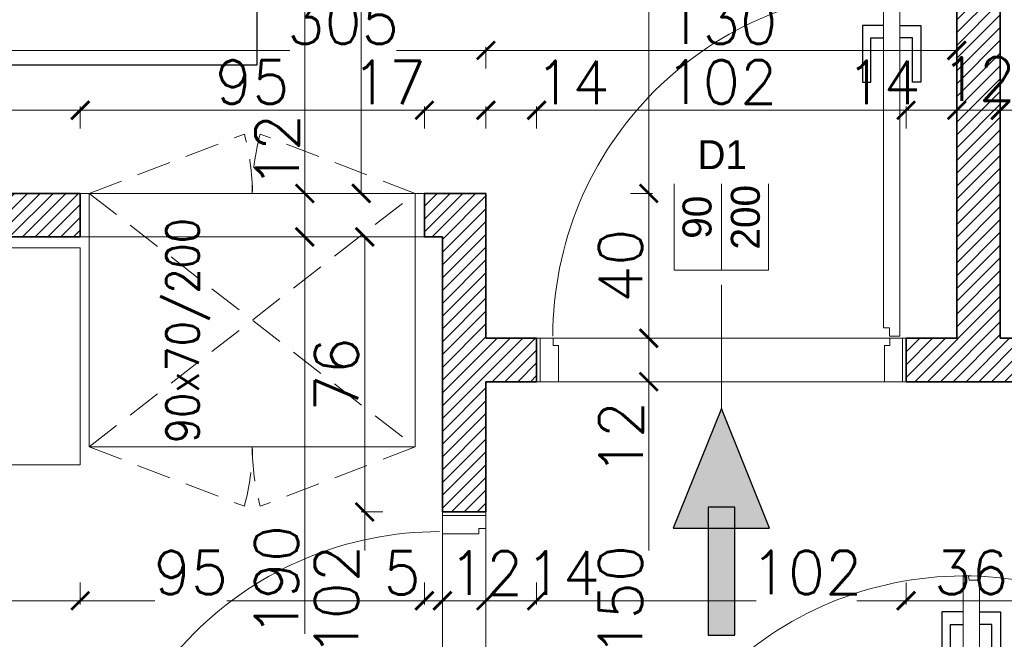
# Model space of a CAD drawing. Header units: millimetres. Extents: x -740 to 33545, y -26688 to 22494.
# Tile 114 of 256: x 9620 to 9891, y 10481 to 10653. Entities that reach past the tile are written whole.
import ezdxf
from ezdxf.lldxf.tags import DXFTag

# ---------------------------------------------------------------- set-up
doc = ezdxf.new("R2010")
doc.units = ezdxf.units.MM
doc.header["$MEASUREMENT"] = 0
doc.linetypes.add('DASHED2', pattern=[9.525, 6.35, -3.175])
doc.layers.get('Defpoints').update_dxf_attribs({"color": 252})
for name, color, linetype in [('_I_EKO_PODKLAD 3', 252, 'Continuous'), ('stolarka', 252, 'Continuous'), ('tabelki opis', 252, 'Continuous')]:
    doc.layers.add(name, color=color, linetype=linetype)
for name, color, linetype, lineweight in [('A_l.przerywana', 252, 'ICAD_ISO03W100', 9), ('A_opisy', 252, 'Continuous', 15), ('A_projektowane sciany', 252, 'Continuous', 35), ('A_wyposażenie', 252, 'Continuous', 9), ('A_ściany projektowane', 252, 'Continuous', 35), ('l.przerywana', 252, 'ICAD_ISO03W100', 5), ('l.wypełnien', 252, 'Continuous', 5), ('wymiarowanie', 252, 'Continuous', 9)]:
    doc.layers.add(name, color=color, linetype=linetype, lineweight=lineweight)
doc.styles.add('1-500', font='simplex.shx', dxfattribs={"width": 0.9, "height": 70})
doc.styles.add('styl2', font='simplex.shx')
tags = doc.linetypes.add('ICAD_ISO03W100', pattern=[30, 12, -18]).pattern_tags.tags
tags[6:7] = [DXFTag(74, 4), DXFTag(75, 0), DXFTag(340, '0'), DXFTag(46, 1.0), DXFTag(50, 0.0), DXFTag(44, 0.0), DXFTag(45, 0.0)]
tags[4:5] = [DXFTag(74, 4), DXFTag(75, 0), DXFTag(340, '0'), DXFTag(46, 1.0), DXFTag(50, 0.0), DXFTag(44, 0.0), DXFTag(45, 0.0)]
doc.dimstyles.new('Skala 1-50', dxfattribs={"dimtxt": 12, "dimasz": 5, "dimexe": 1, "dimexo": 1, "dimgap": 1.5, "dimtad": 1, "dimdec": 1, "dimrnd": 0.5, "dimtxsty": 'styl2', "dimblk": 'ARCHTICK', "dimcen": 5, "dimadec": 0, "dimazin": 0, "dimtfac": 1, "dimtdec": 1, "dimtmove": 1, "dimatfit": 3, "dimldrblk": 'ARCHTICK', "dimfxl": 0, "dimlwd": -1, "dimlwe": -1, "dimarcsym": 0})

# ---------------------------------------------------------------- blocks, each defined once
blk = doc.blocks.new('_ArchTick')
at = {"color": 0, "linetype": 'ByBlock', "const_width": 0.15}
blk.add_lwpolyline([(-0.5, -0.5), (0.5, 0.5)], dxfattribs=at)
blk = doc.blocks.new('*D2246')
at = {"layer": 'Defpoints', "color": 0}
for p in [(9713.4, 10794.52), (9698.22, 10604.52), (9731.23, 10604.52)]:
    blk.add_point(p, dxfattribs=at)
at = {"layer": 'wymiarowanie', "color": 0}
for p, q in [((9703.22, 10794.52), (9697.22, 10794.52)), ((9698.22, 10794.52), (9698.22, 10604.52)), ((9703.22, 10604.52), (9697.22, 10604.52))]:
    blk.add_line(p, q, dxfattribs=at)
at = {"layer": 'wymiarowanie', "color": 0, "xscale": 5, "yscale": 5, "zscale": 5}
for p, rotation in [((9698.22, 10794.52), 90), ((9698.22, 10604.52), 270)]:
    blk.add_blockref('_ArchTick', p, dxfattribs=dict(at, rotation=rotation))
at = {"layer": 'wymiarowanie', "color": 0, "insert": (9690.42, 10699.52), "char_height": 12, "attachment_point": 5, "rotation": 90, "style": 'styl2'}
blk.add_mtext('190', dxfattribs=at)
blk = doc.blocks.new('*D2247')
at = {"layer": 'Defpoints', "color": 0}
for p in [(9731.23, 10604.52), (9698.22, 10592.52), (9731.23, 10592.52)]:
    blk.add_point(p, dxfattribs=at)
at = {"layer": 'wymiarowanie', "color": 0}
for p, q in [((9703.22, 10604.52), (9697.22, 10604.52)), ((9698.22, 10604.52), (9698.22, 10592.52)), ((9703.22, 10592.52), (9697.22, 10592.52))]:
    blk.add_line(p, q, dxfattribs=at)
at = {"layer": 'wymiarowanie', "color": 0, "xscale": 5, "yscale": 5, "zscale": 5}
for p, rotation in [((9698.22, 10604.52), 90), ((9698.22, 10592.52), 270)]:
    blk.add_blockref('_ArchTick', p, dxfattribs=dict(at, rotation=rotation))
at = {"layer": 'wymiarowanie', "color": 0, "insert": (9690.57, 10616.22), "char_height": 12, "attachment_point": 5, "rotation": 90, "style": 'styl2'}
blk.add_mtext('12', dxfattribs=at)
blk = doc.blocks.new('*D2248')
at = {"layer": 'Defpoints', "color": 0}
for p in [(9731.23, 10592.52), (9698.22, 10402.52), (9720.08, 10402.52)]:
    blk.add_point(p, dxfattribs=at)
at = {"layer": 'wymiarowanie', "color": 0}
for p, q in [((9703.22, 10592.52), (9697.22, 10592.52)), ((9698.22, 10592.52), (9698.22, 10402.52)), ((9703.22, 10402.52), (9697.22, 10402.52))]:
    blk.add_line(p, q, dxfattribs=at)
at = {"layer": 'wymiarowanie', "color": 0, "xscale": 5, "yscale": 5, "zscale": 5}
for p, rotation in [((9698.22, 10592.52), 90), ((9698.22, 10402.52), 270)]:
    blk.add_blockref('_ArchTick', p, dxfattribs=dict(at, rotation=rotation))
at = {"layer": 'wymiarowanie', "color": 0, "insert": (9690.42, 10497.52), "char_height": 12, "attachment_point": 5, "rotation": 90, "style": 'styl2'}
blk.add_mtext('190', dxfattribs=at)
blk = doc.blocks.new('*D2568')
at = {"layer": 'Defpoints', "color": 0}
for p in [(9636.23, 10627.51), (9443.47, 10604.52), (9636.23, 10604.52)]:
    blk.add_point(p, dxfattribs=at)
at = {"layer": 'wymiarowanie', "color": 0}
for p, q in [((9443.47, 10622.51), (9443.47, 10628.51)), ((9443.47, 10627.51), (9636.23, 10627.51)), ((9636.23, 10622.51), (9636.23, 10628.51))]:
    blk.add_line(p, q, dxfattribs=at)
at = {"layer": 'wymiarowanie', "color": 0, "xscale": 5, "yscale": 5, "zscale": 5, "rotation": 180}
blk.add_blockref('_ArchTick', (9443.47, 10627.51), dxfattribs=at)
at = {"layer": 'wymiarowanie', "color": 0, "xscale": 5, "yscale": 5, "zscale": 5}
blk.add_blockref('_ArchTick', (9636.23, 10627.51), dxfattribs=at)
at = {"layer": 'wymiarowanie', "color": 0, "insert": (9539.85, 10635.31), "char_height": 12, "attachment_point": 5, "style": 'styl2'}
blk.add_mtext('193', dxfattribs=at)
blk = doc.blocks.new('*D2569')
at = {"layer": 'Defpoints', "color": 0}
for p in [(9731.23, 10627.51), (9636.23, 10604.52), (9731.23, 10604.52)]:
    blk.add_point(p, dxfattribs=at)
at = {"layer": 'wymiarowanie', "color": 0}
for p, q in [((9636.23, 10622.51), (9636.23, 10628.51)), ((9636.23, 10627.51), (9731.23, 10627.51)), ((9731.23, 10622.51), (9731.23, 10628.51))]:
    blk.add_line(p, q, dxfattribs=at)
at = {"layer": 'wymiarowanie', "color": 0, "xscale": 5, "yscale": 5, "zscale": 5, "rotation": 180}
blk.add_blockref('_ArchTick', (9636.23, 10627.51), dxfattribs=at)
at = {"layer": 'wymiarowanie', "color": 0, "xscale": 5, "yscale": 5, "zscale": 5}
blk.add_blockref('_ArchTick', (9731.23, 10627.51), dxfattribs=at)
at = {"layer": 'wymiarowanie', "color": 0, "insert": (9683.73, 10635.31), "char_height": 12, "attachment_point": 5, "style": 'styl2'}
blk.add_mtext('95', dxfattribs=at)
blk = doc.blocks.new('*D2570')
at = {"layer": 'Defpoints', "color": 0}
for p in [(9748.23, 10627.51), (9731.23, 10604.52), (9748.23, 10604.52)]:
    blk.add_point(p, dxfattribs=at)
at = {"layer": 'wymiarowanie', "color": 0}
for p, q in [((9731.23, 10622.51), (9731.23, 10628.51)), ((9731.23, 10627.51), (9748.23, 10627.51)), ((9748.23, 10622.51), (9748.23, 10628.51))]:
    blk.add_line(p, q, dxfattribs=at)
at = {"layer": 'wymiarowanie', "color": 0, "xscale": 5, "yscale": 5, "zscale": 5, "rotation": 180}
blk.add_blockref('_ArchTick', (9731.23, 10627.51), dxfattribs=at)
at = {"layer": 'wymiarowanie', "color": 0, "xscale": 5, "yscale": 5, "zscale": 5}
blk.add_blockref('_ArchTick', (9748.23, 10627.51), dxfattribs=at)
at = {"layer": 'wymiarowanie', "color": 0, "insert": (9721.45, 10635.16), "char_height": 12, "attachment_point": 5, "style": 'styl2'}
blk.add_mtext('17', dxfattribs=at)
blk = doc.blocks.new('*D2571')
at = {"layer": 'Defpoints', "color": 0}
for p in [(9762.23, 10627.51), (9748.23, 10604.52), (9762.23, 10564.52)]:
    blk.add_point(p, dxfattribs=at)
at = {"layer": 'wymiarowanie', "color": 0}
for p, q in [((9748.23, 10622.51), (9748.23, 10628.51)), ((9748.23, 10627.51), (9762.23, 10627.51)), ((9762.23, 10622.51), (9762.23, 10628.51))]:
    blk.add_line(p, q, dxfattribs=at)
at = {"layer": 'wymiarowanie', "color": 0, "xscale": 5, "yscale": 5, "zscale": 5, "rotation": 180}
blk.add_blockref('_ArchTick', (9748.23, 10627.51), dxfattribs=at)
at = {"layer": 'wymiarowanie', "color": 0, "xscale": 5, "yscale": 5, "zscale": 5}
blk.add_blockref('_ArchTick', (9762.23, 10627.51), dxfattribs=at)
at = {"layer": 'wymiarowanie', "color": 0, "insert": (9772.05, 10635.16), "char_height": 12, "attachment_point": 5, "style": 'styl2'}
blk.add_mtext('14', dxfattribs=at)
blk = doc.blocks.new('*D2572')
at = {"layer": 'Defpoints', "color": 0}
for p in [(9864.23, 10627.51), (9762.23, 10564.52), (9864.23, 10564.52)]:
    blk.add_point(p, dxfattribs=at)
at = {"layer": 'wymiarowanie', "color": 0}
for p, q in [((9762.23, 10622.51), (9762.23, 10628.51)), ((9762.23, 10627.51), (9864.23, 10627.51)), ((9864.23, 10622.51), (9864.23, 10628.51))]:
    blk.add_line(p, q, dxfattribs=at)
at = {"layer": 'wymiarowanie', "color": 0, "xscale": 5, "yscale": 5, "zscale": 5, "rotation": 180}
blk.add_blockref('_ArchTick', (9762.23, 10627.51), dxfattribs=at)
at = {"layer": 'wymiarowanie', "color": 0, "xscale": 5, "yscale": 5, "zscale": 5}
blk.add_blockref('_ArchTick', (9864.23, 10627.51), dxfattribs=at)
at = {"layer": 'wymiarowanie', "color": 0, "insert": (9813.23, 10635.31), "char_height": 12, "attachment_point": 5, "style": 'styl2'}
blk.add_mtext('102', dxfattribs=at)
blk = doc.blocks.new('*D2573')
at = {"layer": 'Defpoints', "color": 0}
for p in [(9878.23, 10627.51), (9864.23, 10564.52), (9878.23, 10564.52)]:
    blk.add_point(p, dxfattribs=at)
at = {"layer": 'wymiarowanie', "color": 0}
for p, q in [((9864.23, 10622.51), (9864.23, 10628.51)), ((9864.23, 10627.51), (9878.23, 10627.51)), ((9878.23, 10622.51), (9878.23, 10628.51))]:
    blk.add_line(p, q, dxfattribs=at)
at = {"layer": 'wymiarowanie', "color": 0, "xscale": 5, "yscale": 5, "zscale": 5, "rotation": 180}
blk.add_blockref('_ArchTick', (9864.23, 10627.51), dxfattribs=at)
at = {"layer": 'wymiarowanie', "color": 0, "xscale": 5, "yscale": 5, "zscale": 5}
blk.add_blockref('_ArchTick', (9878.23, 10627.51), dxfattribs=at)
at = {"layer": 'wymiarowanie', "color": 0, "insert": (9857.95, 10635.16), "char_height": 12, "attachment_point": 5, "style": 'styl2'}
blk.add_mtext('14', dxfattribs=at)
blk = doc.blocks.new('*D2574')
at = {"layer": 'Defpoints', "color": 0}
for p in [(9890.23, 10627.51), (9878.23, 10564.52), (9890.23, 10564.52)]:
    blk.add_point(p, dxfattribs=at)
at = {"layer": 'wymiarowanie', "color": 0}
for p, q in [((9878.23, 10622.51), (9878.23, 10628.51)), ((9878.23, 10627.51), (9890.23, 10627.51)), ((9890.23, 10622.51), (9890.23, 10628.51))]:
    blk.add_line(p, q, dxfattribs=at)
at = {"layer": 'wymiarowanie', "color": 0, "xscale": 5, "yscale": 5, "zscale": 5, "rotation": 180}
blk.add_blockref('_ArchTick', (9878.23, 10627.51), dxfattribs=at)
at = {"layer": 'wymiarowanie', "color": 0, "xscale": 5, "yscale": 5, "zscale": 5}
blk.add_blockref('_ArchTick', (9890.23, 10627.51), dxfattribs=at)
at = {"layer": 'wymiarowanie', "color": 0, "insert": (9884.24, 10636.14), "char_height": 12, "attachment_point": 5, "style": 'styl2'}
blk.add_mtext('12', dxfattribs=at)
blk = doc.blocks.new('*D2575')
at = {"layer": 'Defpoints', "color": 0}
for p in [(9900.23, 10627.51), (9890.23, 10564.52), (9900.23, 10564.52)]:
    blk.add_point(p, dxfattribs=at)
at = {"layer": 'wymiarowanie', "color": 0}
for p, q in [((9890.23, 10622.51), (9890.23, 10628.51)), ((9890.23, 10627.51), (9900.23, 10627.51)), ((9900.23, 10622.51), (9900.23, 10628.51))]:
    blk.add_line(p, q, dxfattribs=at)
at = {"layer": 'wymiarowanie', "color": 0, "xscale": 5, "yscale": 5, "zscale": 5, "rotation": 180}
blk.add_blockref('_ArchTick', (9890.23, 10627.51), dxfattribs=at)
at = {"layer": 'wymiarowanie', "color": 0, "xscale": 5, "yscale": 5, "zscale": 5}
blk.add_blockref('_ArchTick', (9900.23, 10627.51), dxfattribs=at)
at = {"layer": 'wymiarowanie', "color": 0, "insert": (9913.06, 10635.31), "char_height": 12, "attachment_point": 5, "style": 'styl2'}
blk.add_mtext('10', dxfattribs=at)
blk = doc.blocks.new('*D2578')
at = {"layer": 'Defpoints', "color": 0}
for p in [(9748.23, 10644.04), (9748.23, 10627.51), (9878.23, 10627.51)]:
    blk.add_point(p, dxfattribs=at)
at = {"layer": 'wymiarowanie', "color": 0}
for p, q in [((9748.23, 10639.04), (9748.23, 10645.04)), ((9878.23, 10644.04), (9748.23, 10644.04)), ((9878.23, 10639.04), (9878.23, 10645.04))]:
    blk.add_line(p, q, dxfattribs=at)
at = {"layer": 'wymiarowanie', "color": 0, "xscale": 5, "yscale": 5, "zscale": 5, "rotation": 180}
blk.add_blockref('_ArchTick', (9748.23, 10644.04), dxfattribs=at)
at = {"layer": 'wymiarowanie', "color": 0, "xscale": 5, "yscale": 5, "zscale": 5}
blk.add_blockref('_ArchTick', (9878.23, 10644.04), dxfattribs=at)
at = {"layer": 'wymiarowanie', "color": 0, "insert": (9813.23, 10651.84), "char_height": 12, "attachment_point": 5, "style": 'styl2'}
blk.add_mtext('130', dxfattribs=at)
blk = doc.blocks.new('*D2579')
at = {"layer": 'Defpoints', "color": 0}
for p in [(9443.47, 10644.04), (9443.47, 10627.51), (9748.23, 10627.51)]:
    blk.add_point(p, dxfattribs=at)
at = {"layer": 'wymiarowanie', "color": 0}
for p, q in [((9443.47, 10639.04), (9443.47, 10645.04)), ((9443.47, 10644.04), (9694.08, 10644.04)), ((9748.23, 10644.04), (9723.51, 10644.04)), ((9748.23, 10639.04), (9748.23, 10645.04))]:
    blk.add_line(p, q, dxfattribs=at)
at = {"layer": 'wymiarowanie', "color": 0, "xscale": 5, "yscale": 5, "zscale": 5, "rotation": 180}
blk.add_blockref('_ArchTick', (9443.47, 10644.04), dxfattribs=at)
at = {"layer": 'wymiarowanie', "color": 0, "xscale": 5, "yscale": 5, "zscale": 5}
blk.add_blockref('_ArchTick', (9748.23, 10644.04), dxfattribs=at)
at = {"layer": 'wymiarowanie', "color": 0, "insert": (9708.8, 10651.84), "char_height": 12, "attachment_point": 5, "style": 'styl2'}
blk.add_mtext('305', dxfattribs=at)
blk = doc.blocks.new('*D2580')
at = {"layer": 'Defpoints', "color": 0}
for p in [(9368.19, 10569.46), (9636.23, 10569.46), (9636.23, 10492)]:
    blk.add_point(p, dxfattribs=at)
at = {"layer": 'wymiarowanie', "color": 0}
for p, q in [((9368.19, 10497), (9368.19, 10491)), ((9636.23, 10497), (9636.23, 10491)), ((9368.19, 10492), (9539.11, 10492)), ((9636.23, 10492), (9568.8, 10492))]:
    blk.add_line(p, q, dxfattribs=at)
at = {"layer": 'wymiarowanie', "color": 0, "xscale": 5, "yscale": 5, "zscale": 5, "rotation": 180}
blk.add_blockref('_ArchTick', (9368.19, 10492), dxfattribs=at)
at = {"layer": 'wymiarowanie', "color": 0, "xscale": 5, "yscale": 5, "zscale": 5}
blk.add_blockref('_ArchTick', (9636.23, 10492), dxfattribs=at)
at = {"layer": 'wymiarowanie', "color": 0, "insert": (9553.95, 10499.8), "char_height": 12, "attachment_point": 5, "style": 'styl2'}
blk.add_mtext('268', dxfattribs=at)
blk = doc.blocks.new('*D2581')
at = {"layer": 'Defpoints', "color": 0}
for p in [(9636.23, 10569.46), (9731.23, 10569.46), (9731.23, 10492)]:
    blk.add_point(p, dxfattribs=at)
at = {"layer": 'wymiarowanie', "color": 0}
for p, q in [((9636.23, 10497), (9636.23, 10491)), ((9731.23, 10497), (9731.23, 10491)), ((9636.23, 10492), (9656.78, 10492)), ((9731.23, 10492), (9676.73, 10492))]:
    blk.add_line(p, q, dxfattribs=at)
at = {"layer": 'wymiarowanie', "color": 0, "xscale": 5, "yscale": 5, "zscale": 5, "rotation": 180}
blk.add_blockref('_ArchTick', (9636.23, 10492), dxfattribs=at)
at = {"layer": 'wymiarowanie', "color": 0, "xscale": 5, "yscale": 5, "zscale": 5}
blk.add_blockref('_ArchTick', (9731.23, 10492), dxfattribs=at)
at = {"layer": 'wymiarowanie', "color": 0, "insert": (9666.76, 10499.8), "char_height": 12, "attachment_point": 5, "style": 'styl2'}
blk.add_mtext('95', dxfattribs=at)
blk = doc.blocks.new('*D2582')
at = {"layer": 'Defpoints', "color": 0}
for p in [(9731.23, 10569.46), (9736.23, 10569.46), (9736.23, 10492)]:
    blk.add_point(p, dxfattribs=at)
at = {"layer": 'wymiarowanie', "color": 0}
for p, q in [((9731.23, 10497), (9731.23, 10491)), ((9736.23, 10497), (9736.23, 10491)), ((9731.23, 10492), (9736.23, 10492))]:
    blk.add_line(p, q, dxfattribs=at)
at = {"layer": 'wymiarowanie', "color": 0, "xscale": 5, "yscale": 5, "zscale": 5, "rotation": 180}
blk.add_blockref('_ArchTick', (9731.23, 10492), dxfattribs=at)
at = {"layer": 'wymiarowanie', "color": 0, "xscale": 5, "yscale": 5, "zscale": 5}
blk.add_blockref('_ArchTick', (9736.23, 10492), dxfattribs=at)
at = {"layer": 'wymiarowanie', "color": 0, "insert": (9725.1, 10499.71), "char_height": 12, "attachment_point": 5, "style": 'styl2'}
blk.add_mtext('5', dxfattribs=at)
blk = doc.blocks.new('*D2583')
at = {"layer": 'Defpoints', "color": 0}
for p in [(9736.23, 10569.46), (9748.23, 10529.46), (9748.23, 10492)]:
    blk.add_point(p, dxfattribs=at)
at = {"layer": 'wymiarowanie', "color": 0}
for p, q in [((9736.23, 10497), (9736.23, 10491)), ((9748.23, 10497), (9748.23, 10491)), ((9736.23, 10492), (9748.23, 10492))]:
    blk.add_line(p, q, dxfattribs=at)
at = {"layer": 'wymiarowanie', "color": 0, "xscale": 5, "yscale": 5, "zscale": 5, "rotation": 180}
blk.add_blockref('_ArchTick', (9736.23, 10492), dxfattribs=at)
at = {"layer": 'wymiarowanie', "color": 0, "xscale": 5, "yscale": 5, "zscale": 5}
blk.add_blockref('_ArchTick', (9748.23, 10492), dxfattribs=at)
at = {"layer": 'wymiarowanie', "color": 0, "insert": (9748.23, 10499.65), "char_height": 12, "attachment_point": 5, "style": 'styl2'}
blk.add_mtext('12', dxfattribs=at)
blk = doc.blocks.new('*D2584')
at = {"layer": 'Defpoints', "color": 0}
for p in [(9748.23, 10529.46), (9762.23, 10529.46), (9762.23, 10492)]:
    blk.add_point(p, dxfattribs=at)
at = {"layer": 'wymiarowanie', "color": 0}
for p, q in [((9748.23, 10497), (9748.23, 10491)), ((9762.23, 10497), (9762.23, 10491)), ((9748.23, 10492), (9762.23, 10492))]:
    blk.add_line(p, q, dxfattribs=at)
at = {"layer": 'wymiarowanie', "color": 0, "xscale": 5, "yscale": 5, "zscale": 5, "rotation": 180}
blk.add_blockref('_ArchTick', (9748.23, 10492), dxfattribs=at)
at = {"layer": 'wymiarowanie', "color": 0, "xscale": 5, "yscale": 5, "zscale": 5}
blk.add_blockref('_ArchTick', (9762.23, 10492), dxfattribs=at)
at = {"layer": 'wymiarowanie', "color": 0, "insert": (9769.4, 10499.65), "char_height": 12, "attachment_point": 5, "style": 'styl2'}
blk.add_mtext('14', dxfattribs=at)
blk = doc.blocks.new('*D2585')
at = {"layer": 'Defpoints', "color": 0}
for p in [(9762.23, 10529.46), (9864.23, 10529.46), (9864.23, 10492)]:
    blk.add_point(p, dxfattribs=at)
at = {"layer": 'wymiarowanie', "color": 0}
for p, q in [((9762.23, 10497), (9762.23, 10491)), ((9864.23, 10497), (9864.23, 10491)), ((9762.23, 10492), (9822.84, 10492)), ((9864.23, 10492), (9850.6, 10492))]:
    blk.add_line(p, q, dxfattribs=at)
at = {"layer": 'wymiarowanie', "color": 0, "xscale": 5, "yscale": 5, "zscale": 5, "rotation": 180}
blk.add_blockref('_ArchTick', (9762.23, 10492), dxfattribs=at)
at = {"layer": 'wymiarowanie', "color": 0, "xscale": 5, "yscale": 5, "zscale": 5}
blk.add_blockref('_ArchTick', (9864.23, 10492), dxfattribs=at)
at = {"layer": 'wymiarowanie', "color": 0, "insert": (9836.72, 10499.8), "char_height": 12, "attachment_point": 5, "style": 'styl2'}
blk.add_mtext('102', dxfattribs=at)
blk = doc.blocks.new('*D2586')
at = {"layer": 'Defpoints', "color": 0}
for p in [(9864.23, 10529.46), (9900.23, 10529.46), (9900.23, 10492)]:
    blk.add_point(p, dxfattribs=at)
at = {"layer": 'wymiarowanie', "color": 0}
for p, q in [((9864.23, 10497), (9864.23, 10491)), ((9900.23, 10497), (9900.23, 10491)), ((9864.23, 10492), (9900.23, 10492))]:
    blk.add_line(p, q, dxfattribs=at)
at = {"layer": 'wymiarowanie', "color": 0, "xscale": 5, "yscale": 5, "zscale": 5, "rotation": 180}
blk.add_blockref('_ArchTick', (9864.23, 10492), dxfattribs=at)
at = {"layer": 'wymiarowanie', "color": 0, "xscale": 5, "yscale": 5, "zscale": 5}
blk.add_blockref('_ArchTick', (9900.23, 10492), dxfattribs=at)
at = {"layer": 'wymiarowanie', "color": 0, "insert": (9882.23, 10499.8), "char_height": 12, "attachment_point": 5, "style": 'styl2'}
blk.add_mtext('36', dxfattribs=at)
blk = doc.blocks.new('*D2738')
at = {"layer": 'Defpoints', "color": 0}
for p in [(9731.23, 10731.52), (9713.8, 10604.52), (9739.73, 10604.52)]:
    blk.add_point(p, dxfattribs=at)
at = {"layer": 'wymiarowanie', "color": 0}
for p, q in [((9718.8, 10731.52), (9712.8, 10731.52)), ((9713.8, 10731.52), (9713.8, 10695.5)), ((9713.8, 10604.52), (9713.8, 10667.57)), ((9718.8, 10604.52), (9712.8, 10604.52))]:
    blk.add_line(p, q, dxfattribs=at)
at = {"layer": 'wymiarowanie', "color": 0, "xscale": 5, "yscale": 5, "zscale": 5}
for p, rotation in [((9713.8, 10731.52), 90), ((9713.8, 10604.52), 270)]:
    blk.add_blockref('_ArchTick', p, dxfattribs=dict(at, rotation=rotation))
at = {"layer": 'wymiarowanie', "color": 0, "insert": (9706, 10681.54), "char_height": 12, "attachment_point": 5, "rotation": 90, "style": 'styl2'}
blk.add_mtext('127', dxfattribs=at)
blk = doc.blocks.new('*D2740')
at = {"layer": 'Defpoints', "color": 0}
for p in [(9714.76, 10516.52), (9736.23, 10516.52), (9736.23, 10414.52)]:
    blk.add_point(p, dxfattribs=at)
at = {"layer": 'wymiarowanie', "color": 0}
for p, q in [((9719.76, 10516.52), (9713.76, 10516.52)), ((9714.76, 10516.52), (9714.76, 10505.89)), ((9714.76, 10414.52), (9714.76, 10478.12)), ((9719.76, 10414.52), (9713.76, 10414.52))]:
    blk.add_line(p, q, dxfattribs=at)
at = {"layer": 'wymiarowanie', "color": 0, "xscale": 5, "yscale": 5, "zscale": 5}
for p, rotation in [((9714.76, 10516.52), 90), ((9714.76, 10414.52), 270)]:
    blk.add_blockref('_ArchTick', p, dxfattribs=dict(at, rotation=rotation))
at = {"layer": 'wymiarowanie', "color": 0, "insert": (9706.96, 10492), "char_height": 12, "attachment_point": 5, "rotation": 90, "style": 'styl2'}
blk.add_mtext('102', dxfattribs=at)
blk = doc.blocks.new('*D2741')
at = {"layer": 'Defpoints', "color": 0}
for p in [(9714.76, 10592.52), (9736.23, 10592.52), (9736.23, 10516.52)]:
    blk.add_point(p, dxfattribs=at)
at = {"layer": 'wymiarowanie', "color": 0}
for p, q in [((9719.76, 10592.52), (9713.76, 10592.52)), ((9714.76, 10516.52), (9714.76, 10592.52)), ((9719.76, 10516.52), (9713.76, 10516.52))]:
    blk.add_line(p, q, dxfattribs=at)
at = {"layer": 'wymiarowanie', "color": 0, "xscale": 5, "yscale": 5, "zscale": 5}
for p, rotation in [((9714.76, 10592.52), 90), ((9714.76, 10516.52), 270)]:
    blk.add_blockref('_ArchTick', p, dxfattribs=dict(at, rotation=rotation))
at = {"layer": 'wymiarowanie', "color": 0, "insert": (9706.96, 10554.52), "char_height": 12, "attachment_point": 5, "rotation": 90, "style": 'styl2'}
blk.add_mtext('76', dxfattribs=at)
blk = doc.blocks.new('*D2744')
at = {"layer": 'Defpoints', "color": 0}
for p in [(9748.23, 10731.52), (9748.23, 10604.52), (9793.17, 10604.52)]:
    blk.add_point(p, dxfattribs=at)
at = {"layer": 'wymiarowanie', "color": 0}
for p, q in [((9788.17, 10731.52), (9794.17, 10731.52)), ((9793.17, 10731.52), (9793.17, 10604.52)), ((9788.17, 10604.52), (9794.17, 10604.52))]:
    blk.add_line(p, q, dxfattribs=at)
at = {"layer": 'wymiarowanie', "color": 0, "xscale": 5, "yscale": 5, "zscale": 5}
for p, rotation in [((9793.17, 10731.52), 90), ((9793.17, 10604.52), 270)]:
    blk.add_blockref('_ArchTick', p, dxfattribs=dict(at, rotation=rotation))
at = {"layer": 'wymiarowanie', "color": 0, "insert": (9785.37, 10668.02), "char_height": 12, "attachment_point": 5, "rotation": 90, "style": 'styl2'}
blk.add_mtext('127', dxfattribs=at)
blk = doc.blocks.new('*D2745')
at = {"layer": 'Defpoints', "color": 0}
for p in [(9748.23, 10604.52), (9748.23, 10564.52), (9793.17, 10564.52)]:
    blk.add_point(p, dxfattribs=at)
at = {"layer": 'wymiarowanie', "color": 0}
for p, q in [((9788.17, 10604.52), (9794.17, 10604.52)), ((9793.17, 10604.52), (9793.17, 10564.52)), ((9788.17, 10564.52), (9794.17, 10564.52))]:
    blk.add_line(p, q, dxfattribs=at)
at = {"layer": 'wymiarowanie', "color": 0, "xscale": 5, "yscale": 5, "zscale": 5}
for p, rotation in [((9793.17, 10604.52), 90), ((9793.17, 10564.52), 270)]:
    blk.add_blockref('_ArchTick', p, dxfattribs=dict(at, rotation=rotation))
at = {"layer": 'wymiarowanie', "color": 0, "insert": (9785.37, 10584.52), "char_height": 12, "attachment_point": 5, "rotation": 90, "style": 'styl2'}
blk.add_mtext('40', dxfattribs=at)
blk = doc.blocks.new('*D2746')
at = {"layer": 'Defpoints', "color": 0}
for p in [(9748.23, 10564.52), (9755.23, 10552.52), (9793.17, 10552.52)]:
    blk.add_point(p, dxfattribs=at)
at = {"layer": 'wymiarowanie', "color": 0}
for p, q in [((9788.17, 10564.52), (9794.17, 10564.52)), ((9793.17, 10564.52), (9793.17, 10552.52)), ((9788.17, 10552.52), (9794.17, 10552.52)), ((9793.17, 10552.52), (9793.17, 10527.63))]:
    blk.add_line(p, q, dxfattribs=at)
at = {"layer": 'wymiarowanie', "color": 0, "xscale": 5, "yscale": 5, "zscale": 5}
for p, rotation in [((9793.17, 10564.52), 90), ((9793.17, 10552.52), 270)]:
    blk.add_blockref('_ArchTick', p, dxfattribs=dict(at, rotation=rotation))
at = {"layer": 'wymiarowanie', "color": 0, "insert": (9785.52, 10536.89), "char_height": 12, "attachment_point": 5, "rotation": 90, "style": 'styl2'}
blk.add_mtext('12', dxfattribs=at)
blk = doc.blocks.new('*D2747')
at = {"layer": 'Defpoints', "color": 0}
for p in [(9755.23, 10552.52), (9769.18, 10402.52), (9793.17, 10402.52)]:
    blk.add_point(p, dxfattribs=at)
at = {"layer": 'wymiarowanie', "color": 0}
for p, q in [((9788.17, 10552.52), (9794.17, 10552.52)), ((9793.17, 10552.52), (9793.17, 10505.92)), ((9793.17, 10402.52), (9793.17, 10478.08)), ((9788.17, 10402.52), (9794.17, 10402.52))]:
    blk.add_line(p, q, dxfattribs=at)
at = {"layer": 'wymiarowanie', "color": 0, "xscale": 5, "yscale": 5, "zscale": 5}
for p, rotation in [((9793.17, 10552.52), 90), ((9793.17, 10402.52), 270)]:
    blk.add_blockref('_ArchTick', p, dxfattribs=dict(at, rotation=rotation))
at = {"layer": 'wymiarowanie', "color": 0, "insert": (9785.37, 10492), "char_height": 12, "attachment_point": 5, "rotation": 90, "style": 'styl2'}
blk.add_mtext('150', dxfattribs=at)

msp = doc.modelspace()

# ---------------------------------------------------------------- hatches: boundary and pattern name
at = {"layer": '_I_EKO_PODKLAD 3'}
for points in [[(9826.51, 10512.07), (9813.23, 10545.11), (9799.94, 10512.07)], [(9826.51, 10512.07), (9813.23, 10545.11), (9799.94, 10512.07)], [(9809.54, 10512.85), (9816.91, 10512.85), (9816.91, 10482.49), (9809.54, 10482.49)], [(9809.54, 10512.85), (9816.91, 10512.85), (9816.91, 10482.49), (9809.54, 10482.49)]]:
    msp.add_hatch(color=256, dxfattribs=at).paths.add_polyline_path(points)
at = {"layer": 'l.wypełnien'}
h = msp.add_hatch(dxfattribs=at)
h.set_pattern_fill('ANSI31', color=256, scale=20, style=0)
h.paths.add_polyline_path([(9636.23, 10592.52), (9636.23, 10604.52), (9443.47, 10604.52), (9443.47, 10794.52), (9431.47, 10794.52), (9431.47, 10604.52), (9394.23, 10604.52), (9394.23, 10592.52)])
h.paths.add_polyline_path([(9864.23, 10552.52), (9864.23, 10564.52), (9878.23, 10564.52), (9878.23, 10791.99), (9890.23, 10791.99), (9890.23, 10564.52), (9900.23, 10564.52), (9900.23, 10552.52)])
h.paths.add_polyline_path([(9731.23, 10604.52), (9731.23, 10592.52), (9736.23, 10592.52), (9736.23, 10516.52), (9748.23, 10516.52), (9748.23, 10552.52), (9762.23, 10552.52), (9762.23, 10564.52), (9748.23, 10564.52), (9748.23, 10604.52)])
h.paths.add_polyline_path([(9368.19, 10604.52), (9368.19, 10592.52), (9394.23, 10592.52), (9394.23, 10604.52)])
h.paths.add_polyline_path([(9748.23, 10402.52), (9748.23, 10414.52), (9736.23, 10414.52), (9736.23, 10402.52)])

# ---------------------------------------------------------------- linework, layer by layer
at = {"layer": '_I_EKO_PODKLAD 3'}
msp.add_lwpolyline([(9826.51, 10512.07), (9813.23, 10545.11), (9799.94, 10512.07), (9826.51, 10512.07)], dxfattribs=at)
msp.add_lwpolyline([(9826.51, 10512.07), (9813.23, 10545.11), (9799.94, 10512.07), (9826.51, 10512.07)], dxfattribs=at)
msp.add_lwpolyline([(9809.54, 10517.89), (9809.54, 10482.49), (9816.91, 10482.49), (9816.91, 10517.89)], close=True, dxfattribs=at)
msp.add_lwpolyline([(9809.54, 10517.89), (9809.54, 10482.49), (9816.91, 10482.49), (9816.91, 10517.89)], close=True, dxfattribs=at)
at = {"layer": 'A_l.przerywana', "ltscale": 0.3}
for points in [[(9762.23, 10564.52), (9762.23, 10552.52)], [(9864.23, 10552.52), (9864.23, 10564.52)]]:
    msp.add_lwpolyline(points, dxfattribs=at)
at = {"layer": 'A_opisy'}
msp.add_line((9813.23, 10545.11), (9813.23, 10600.11), dxfattribs=at)
at = {"layer": 'A_projektowane sciany'}
for p, q in [((9878.23, 10564.52), (9878.23, 10791.99)), ((9890.23, 10564.52), (9890.23, 10791.99)), ((9636.23, 10604.52), (9636.23, 10592.52)), ((9748.23, 10564.52), (9748.23, 10604.52)), ((9736.23, 10516.52), (9736.23, 10592.52)), ((9762.23, 10564.52), (9762.23, 10552.52)), ((9864.23, 10564.52), (9864.23, 10552.52)), ((9748.23, 10516.52), (9748.23, 10552.52))]:
    msp.add_line(p, q, dxfattribs=at)
for points in [[(9762.23, 10564.52), (9748.23, 10564.52)], [(9878.23, 10564.52), (9864.23, 10564.52)], [(9900.23, 10564.52), (9890.23, 10564.52)], [(9762.23, 10552.52), (9748.23, 10552.52)], [(9900.23, 10552.52), (9864.23, 10552.52)]]:
    msp.add_lwpolyline(points, dxfattribs=at)
at = {"layer": 'A_wyposażenie', "linetype": 'DASHED2', "ltscale": 1.5}
for p, q in [((9638.73, 10604.52), (9681.53, 10620.94)), ((9728.73, 10604.52), (9685.92, 10620.94)), ((9638.73, 10534.52), (9728.73, 10604.52)), ((9638.73, 10604.52), (9728.73, 10534.52)), ((9638.73, 10534.52), (9681.53, 10518.1)), ((9728.73, 10534.52), (9685.92, 10518.1))]:
    msp.add_line(p, q, dxfattribs=at)
at = {"layer": 'A_wyposażenie'}
for p, q in [((9638.73, 10604.52), (9728.73, 10604.52)), ((9638.73, 10604.52), (9638.73, 10534.52)), ((9728.73, 10604.52), (9728.73, 10534.52)), ((9638.73, 10534.52), (9728.73, 10534.52))]:
    msp.add_line(p, q, dxfattribs=at)
msp.add_lwpolyline([(9528.47, 10529.52), (9636.23, 10529.52), (9636.23, 10589.48), (9528.47, 10589.48)], close=True, dxfattribs=at)
at = {"layer": 'A_wyposażenie', "linetype": 'DASHED2', "ltscale": 1.5}
for centre, start, end in [((9621.23, 10604.52), 0, 15.2324), ((9746.23, 10604.52), 164.7676, 180), ((9621.23, 10534.52), 344.7676, 0), ((9746.23, 10534.52), 180, 195.2324)]:
    msp.add_arc(centre, 62.5, start, end, dxfattribs=at)
at = {"layer": 'A_ściany projektowane'}
for p, q in [((9443.47, 10604.52), (9636.23, 10604.52)), ((9368.19, 10592.52), (9636.23, 10592.52)), ((9736.23, 10516.52), (9748.23, 10516.52))]:
    msp.add_line(p, q, dxfattribs=at)
msp.add_lwpolyline([(9736.23, 10592.52), (9731.23, 10592.52), (9731.23, 10604.52), (9748.23, 10604.52)], dxfattribs=at)
at = {"layer": 'l.przerywana', "ltscale": 0.3}
for points in [[(9636.23, 10604.52), (9731.23, 10604.52), (9731.23, 10592.52), (9636.23, 10592.52)], [(9736.23, 10516.52), (9748.23, 10516.52), (9748.23, 10414.52), (9736.23, 10414.52)]]:
    msp.add_lwpolyline(points, close=True, dxfattribs=at)
for points in [[(9864.23, 10564.52), (9762.23, 10564.52)], [(9864.23, 10552.52), (9762.23, 10552.52)]]:
    msp.add_lwpolyline(points, dxfattribs=at)
at = {"layer": 'stolarka', "lineweight": 9}
for points in [[(9859.69, 10565.1), (9862.48, 10565.1), (9862.48, 10660.87), (9860.97, 10660.85), (9860.79, 10659.71), (9857.95, 10659.71), (9857.95, 10567.4), (9859.69, 10567.4), (9859.69, 10565.1)], [(9768.28, 10562.55), (9766.76, 10562.55), (9766.76, 10564.52), (9763.23, 10564.52), (9763.23, 10552.52), (9768.28, 10552.52), (9768.28, 10562.55)], [(9858.23, 10562.55), (9859.74, 10562.55), (9859.74, 10564.52), (9863.28, 10564.52), (9863.28, 10552.52), (9858.23, 10552.52), (9858.23, 10562.55)], [(9746.25, 10510.47), (9746.25, 10511.99), (9748.23, 10511.99), (9748.23, 10515.52), (9736.23, 10515.52), (9736.23, 10510.47), (9746.25, 10510.47)], [(9882.72, 10403.1), (9879.94, 10403.1), (9879.94, 10498.87), (9881.44, 10498.85), (9881.62, 10497.71), (9884.46, 10497.71), (9884.46, 10405.4), (9882.72, 10405.4), (9882.72, 10403.1)]]:
    msp.add_lwpolyline(points, dxfattribs=at)
at = {"layer": 'stolarka'}
for points in [[(9857.95, 10650.95), (9852.15, 10650.95), (9852.15, 10635.29), (9854.47, 10635.29), (9854.47, 10647.47), (9857.95, 10647.47)], [(9862.48, 10650.95), (9868.28, 10650.95), (9868.28, 10635.29), (9865.96, 10635.29), (9865.96, 10647.47), (9862.48, 10647.47)], [(9879.94, 10488.95), (9874.13, 10488.95), (9874.13, 10473.29), (9876.45, 10473.29), (9876.45, 10485.47), (9879.94, 10485.47)], [(9884.46, 10488.95), (9890.26, 10488.95), (9890.26, 10473.29), (9887.94, 10473.29), (9887.94, 10485.47), (9884.46, 10485.47)]]:
    msp.add_lwpolyline(points, dxfattribs=at)
at = {"layer": 'stolarka', "linetype": 'ICAD_ISO03W100', "lineweight": 13, "ltscale": 0.3}
for centre, start, end in [((9862.48, 10565.1), 89.9469, 179.9997), ((9735.4, 10415.32), 90.0003, 180.0531), ((9880.24, 10403.1), 90.2367, 180.2895), ((9879.93, 10403.1), 0.0003, 90.0531)]:
    msp.add_arc(centre, 95.77, start, end, dxfattribs=at)
at = {"layer": 'tabelki opis'}
msp.add_lwpolyline([(9520.31, 10640.04), (9685.04, 10640.04), (9685.04, 10660.32), (9520.31, 10660.32), (9520.31, 10640.04)], dxfattribs=at)

# ---------------------------------------------------------------- texts
at = {"layer": 'A_wyposażenie', "ltscale": 2, "style": '1-500', "width": 0.9}
msp.add_text('90x70/200', height=9, rotation=90.0042, dxfattribs=at).set_placement((9668.99, 10535.55))
at = {"layer": 'wymiarowanie', "insert": (5416.61, 10685.24), "char_height": 12, "width": 621.5287, "attachment_point": 1}
msp.add_mtext('\\pi202.60874;{\\fCentury Gothic|b0|i0|c238|p34;Pokrycie dachowe projektowana blachodachówka}\\P\\pi470.78474;{\\fCentury Gothic|b0|i0|c238|p34;w kolorze RAL 7016}', dxfattribs=at)

# ---------------------------------------------------------------- dimensions: what is measured, and where the dimension line sits
at = {"layer": 'wymiarowanie'}
for base, p1, p2, picture, middle in [((9698.22, 10604.52), (9713.4, 10794.52), (9731.23, 10604.52), '*D2246', (9690.42, 10699.52)), ((9698.22, 10402.52), (9731.23, 10592.52), (9720.08, 10402.52), '*D2248', (9690.42, 10497.52)), ((9714.76, 10592.52), (9736.23, 10516.52), (9736.23, 10592.52), '*D2741', (9706.96, 10554.52))]:
    dim = msp.add_linear_dim(base=base, p1=p1, p2=p2, angle=90, dimstyle='Skala 1-50', dxfattribs=at)
    dim.commit()
    dim.dimension.update_dxf_attribs({"geometry": picture, "text_midpoint": middle})
for base, p1, p2, picture, middle in [((9713.8, 10604.52), (9731.23, 10731.52), (9739.73, 10604.52), '*D2738', (9713.8, 10681.54)), ((9698.22, 10592.52), (9731.23, 10604.52), (9731.23, 10592.52), '*D2247', (9698.22, 10616.22)), ((9793.17, 10552.52), (9748.23, 10564.52), (9755.23, 10552.52), '*D2746', (9793.17, 10536.89)), ((9793.17, 10402.52), (9755.23, 10552.52), (9769.18, 10402.52), '*D2747', (9793.17, 10492))]:
    dim = msp.add_linear_dim(base=base, p1=p1, p2=p2, angle=90, dimstyle='Skala 1-50', dxfattribs=at)
    dim.commit()
    dim.dimension.update_dxf_attribs({"geometry": picture, "text_midpoint": middle, "dimtype": 160})
for base, p1, p2, picture, middle in [((9443.47, 10644.04), (9748.23, 10627.51), (9443.47, 10627.51), '*D2579', (9708.8, 10644.04)), ((9748.23, 10627.51), (9731.23, 10604.52), (9748.23, 10604.52), '*D2570', (9721.45, 10627.51)), ((9762.23, 10627.51), (9748.23, 10604.52), (9762.23, 10564.52), '*D2571', (9772.05, 10627.51)), ((9878.23, 10627.51), (9864.23, 10564.52), (9878.23, 10564.52), '*D2573', (9857.95, 10627.51)), ((9890.23, 10627.51), (9878.23, 10564.52), (9890.23, 10564.52), '*D2574', (9884.24, 10628.49)), ((9900.23, 10627.51), (9890.23, 10564.52), (9900.23, 10564.52), '*D2575', (9913.06, 10627.51)), ((9636.23, 10492), (9368.19, 10569.46), (9636.23, 10569.46), '*D2580', (9553.95, 10492)), ((9731.23, 10492), (9636.23, 10569.46), (9731.23, 10569.46), '*D2581', (9666.76, 10492)), ((9736.23, 10492), (9731.23, 10569.46), (9736.23, 10569.46), '*D2582', (9725.1, 10492.06)), ((9748.23, 10492), (9736.23, 10569.46), (9748.23, 10529.46), '*D2583', (9748.23, 10492)), ((9762.23, 10492), (9748.23, 10529.46), (9762.23, 10529.46), '*D2584', (9769.4, 10492)), ((9864.23, 10492), (9762.23, 10529.46), (9864.23, 10529.46), '*D2585', (9836.72, 10492))]:
    dim = msp.add_linear_dim(base=base, p1=p1, p2=p2, dimstyle='Skala 1-50', dxfattribs=at)
    dim.commit()
    dim.dimension.update_dxf_attribs({"geometry": picture, "text_midpoint": middle, "dimtype": 160})
for base, p1, p2, picture, middle in [((9748.23, 10644.04), (9878.23, 10627.51), (9748.23, 10627.51), '*D2578', (9813.23, 10651.84)), ((9636.23, 10627.51), (9443.47, 10604.52), (9636.23, 10604.52), '*D2568', (9539.85, 10635.31)), ((9731.23, 10627.51), (9636.23, 10604.52), (9731.23, 10604.52), '*D2569', (9683.73, 10635.31)), ((9900.23, 10492), (9864.23, 10529.46), (9900.23, 10529.46), '*D2586', (9882.23, 10499.8))]:
    dim = msp.add_linear_dim(base=base, p1=p1, p2=p2, dimstyle='Skala 1-50', dxfattribs=at)
    dim.commit()
    dim.dimension.update_dxf_attribs({"geometry": picture, "text_midpoint": middle})

# ---------------------------------------------------------------- next in the draw order: texts
at = {"layer": 'A_opisy', "ltscale": 0.3, "char_height": 8, "width": 26, "attachment_point": 5, "rotation": 90, "bg_fill": 2}
for s, insert in [('\\pi3.19200;{\\fCentury Gothic|b0|i0|c238|p0;90}\\P{\\fCentury Gothic|b0|i0|c238|p0;200}', (9813.23, 10596.35)), ('{\\fCentury Gothic|b0|i0|c238|p0;D1}', (9695.43, 10465.78))]:
    msp.add_mtext(s, dxfattribs=dict(at, insert=insert))

# ---------------------------------------------------------------- next in the draw order: linework, layer by layer
at = {"layer": 'A_opisy', "lineweight": 30, "ltscale": 0.3}
msp.add_lwpolyline([(9800.23, 10622.35), (9826.23, 10622.35), (9826.23, 10609.35), (9800.23, 10609.35)], close=True, dxfattribs=at)
at = {"layer": 'A_opisy', "ltscale": 0.3}
for points in [[(9813.23, 10609.35), (9813.23, 10583.35), (9800.23, 10583.35), (9800.23, 10609.35)], [(9826.23, 10609.35), (9826.23, 10583.35), (9813.23, 10583.35), (9813.23, 10609.35)]]:
    msp.add_lwpolyline(points, close=True, dxfattribs=at)

# ---------------------------------------------------------------- next in the draw order: dimensions: what is measured, and where the dimension line sits
at = {"layer": 'wymiarowanie'}
dim = msp.add_linear_dim(base=(9714.76, 10516.52), p1=(9736.23, 10414.52), p2=(9736.23, 10516.52), angle=90, dimstyle='Skala 1-50', dxfattribs=at)
dim.commit()
dim.dimension.update_dxf_attribs({"geometry": '*D2740', "text_midpoint": (9714.76, 10492), "dimtype": 160})

# ---------------------------------------------------------------- next in the draw order: texts
at = {"layer": 'A_opisy', "ltscale": 0.3, "insert": (9813.48, 10615.23), "char_height": 8, "width": 26, "attachment_point": 5, "bg_fill": 2}
msp.add_mtext('{\\fCentury Gothic|b0|i0|c238|p0;D1}', dxfattribs=at)

# ---------------------------------------------------------------- next in the draw order: dimensions: what is measured, and where the dimension line sits
at = {"layer": 'wymiarowanie'}
for base, p1, p2, picture, middle in [((9793.17, 10604.52), (9748.23, 10731.52), (9748.23, 10604.52), '*D2744', (9785.37, 10668.02)), ((9793.17, 10564.52), (9748.23, 10604.52), (9748.23, 10564.52), '*D2745', (9785.37, 10584.52))]:
    dim = msp.add_linear_dim(base=base, p1=p1, p2=p2, angle=90, dimstyle='Skala 1-50', dxfattribs=at)
    dim.commit()
    dim.dimension.update_dxf_attribs({"geometry": picture, "text_midpoint": middle})
dim = msp.add_linear_dim(base=(9864.23, 10627.51), p1=(9762.23, 10564.52), p2=(9864.23, 10564.52), dimstyle='Skala 1-50', dxfattribs=at)
dim.commit()
dim.dimension.update_dxf_attribs({"geometry": '*D2572', "text_midpoint": (9813.23, 10635.31)})

doc.saveas('drawing.dxf')
